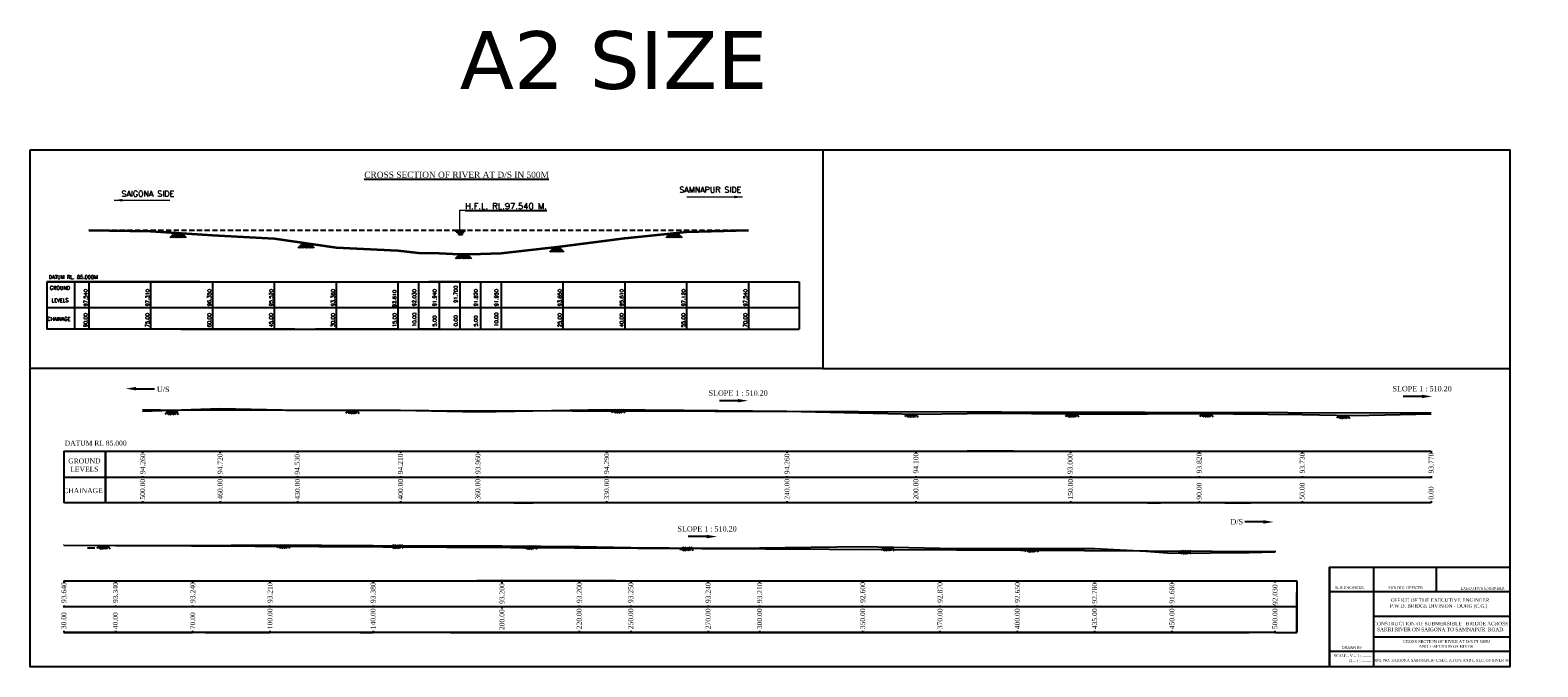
# Model space of a CAD drawing. Header units: inches. Extents: x 15834681 to 24071339, y -1824152 to -1455519.
# Tile 1 of 3: x 15834681 to 16200359, y -1824152 to -1669650. Entities that reach past the tile are written whole.
import ezdxf

# ---------------------------------------------------------------- set-up
doc = ezdxf.new("R2010")
doc.units = ezdxf.units.IN
doc.header["$MEASUREMENT"] = 0
doc.linetypes.add('DASHED2', pattern=[0.375, 0.25, -0.125])
doc.layers.add('dimension', color=71, linetype='Continuous')
doc.layers.add('FORMAT', color=3, linetype='Continuous', lineweight=35)
doc.layers.add('TITLE', color=1, linetype='Continuous', lineweight=15)
doc.styles.add('02', font='romans.shx')
doc.styles.add('03', font='romant.shx')
doc.styles.get("Standard").update_dxf_attribs({"font": 'arial.ttf'})
doc.dimstyles.new('2', dxfattribs={"dimtxt": 311, "dimasz": 300, "dimexe": 75, "dimexo": 75, "dimgap": 75, "dimtad": 1, "dimdec": 0, "dimzin": 0, "dimdsep": 46, "dimtxsty": '03', "dimblk": 'OBLIQUE', "dimcen": 0.09, "dimdle": 75, "dimclrd": 4, "dimclre": 4, "dimclrt": 1, "dimadec": 0, "dimazin": 0, "dimtfac": 1, "dimtdec": 0, "dimtofl": 0, "dimtmove": 0, "dimatfit": 3, "dimfxl": 1, "dimtolj": 1, "dimtzin": 0, "dimlwd": 18, "dimlwe": 18, "dimarcsym": 0})

# ---------------------------------------------------------------- blocks, each defined once
blk = doc.blocks.new('_Oblique')
at = {"color": 0, "linetype": 'ByBlock', "lineweight": -2}
blk.add_line((-0.5, -0.5), (0.5, 0.5), dxfattribs=at)

msp = doc.modelspace()

# ---------------------------------------------------------------- linework, layer by layer
at = {"color": 5, "linetype": 'DASHED2', "ltscale": 5000}
msp.add_line((15848882, -1718199), (16008882, -1718199), dxfattribs=at)
for p, q in [((15937558, -1718199), (15940280, -1718199)), ((15937782, -1718366), (15940171, -1718366)), ((15938011, -1718582), (15939962, -1718582)), ((15938235, -1718754), (15939811, -1718754)), ((15938388, -1719019), (15939693, -1719019)), ((15938579, -1719208), (15939510, -1719208)), ((15838724, -1730739), (15838724, -1742205)), ((15875795, -1730739), (15838724, -1730739)), ((15838724, -1730739), (15838724, -1742205)), ((15845416, -1730739), (15845416, -1742205)), ((15848882, -1730739), (15848882, -1742205)), ((15863882, -1730739), (15863882, -1742205)), ((15878882, -1730739), (15878882, -1742205)), ((15893882, -1730739), (15893882, -1742205)), ((15895177, -1730739), (15909680, -1730739)), ((15898893, -1730739), (15899822, -1730739)), ((15908882, -1730739), (15933722, -1730739)), ((15908882, -1730739), (15908882, -1742205)), ((15923882, -1730739), (15923882, -1742205)), ((15928882, -1730739), (15928882, -1742205)), ((15938882, -1730739), (15931382, -1730739)), ((15933882, -1730739), (15933882, -1742205)), ((15938882, -1730739), (15938882, -1742205)), ((15943882, -1730739), (15943882, -1742205)), ((15948882, -1730739), (15948882, -1742205)), ((15963882, -1730739), (15963882, -1742205)), ((15978882, -1730739), (15978882, -1742205)), ((15978882, -1730739), (15978882, -1742205)), ((15993882, -1730739), (15993882, -1742205)), ((15993882, -1730739), (15993882, -1742205)), ((16008882, -1730739), (16008882, -1742205)), ((16008882, -1730739), (16008882, -1742205)), ((16021199, -1730739), (16021199, -1742205)), ((15878882, -1742205), (15838724, -1742205)), ((15863882, -1742205), (15848882, -1742205)), ((15863882, -1742205), (15853882, -1742205)), ((15884713, -1742205), (15876739, -1742205)), ((15883882, -1742205), (15878882, -1742205)), ((15898882, -1742205), (15883882, -1742205)), ((15893882, -1742205), (15908882, -1742205)), ((15918882, -1742205), (15903882, -1742205)), ((15923882, -1742205), (15908882, -1742205)), ((15933882, -1742205), (15928882, -1742205)), ((16013882, -1742205), (16018882, -1742205)), ((16026901, -1751772), (16193546, -1751772)), ((15860351, -1756648), (15864847, -1756648)), ((16172222, -1758527), (16167725, -1758527)), ((15861947, -1761758), (15866320, -1761758)), ((15867431, -1762745), (15868445, -1762117)), ((15867855, -1762117), (15868369, -1762820)), ((15867944, -1762777), (15869010, -1762117)), ((15868268, -1762894), (15869450, -1762150)), ((15868285, -1762117), (15868817, -1762864)), ((15868676, -1762918), (15870025, -1762116)), ((15868687, -1762117), (15869229, -1762856)), ((15869176, -1762117), (15869709, -1762886)), ((15869273, -1762916), (15870552, -1762116)), ((15869426, -1762116), (15870003, -1762904)), ((15870047, -1762116), (15870642, -1762928)), ((15911271, -1762492), (15912285, -1761864)), ((15911694, -1761865), (15912209, -1762567)), ((15911783, -1762524), (15912849, -1761864)), ((15912107, -1762641), (15913290, -1761897)), ((15912124, -1761864), (15912657, -1762611)), ((15912515, -1762665), (15913865, -1761863)), ((15912526, -1761864), (15913068, -1762604)), ((15913016, -1761864), (15913548, -1762633)), ((15913112, -1762663), (15914391, -1761863)), ((15913265, -1761864), (15913842, -1762651)), ((15913886, -1761863), (15914481, -1762675)), ((15975714, -1762323), (15976728, -1761695)), ((15976138, -1761696), (15976652, -1762398)), ((15976227, -1762355), (15977293, -1761695)), ((15976551, -1762472), (15977733, -1761728)), ((15976568, -1761695), (15977100, -1762442)), ((15976959, -1762496), (15978308, -1761694)), ((15976970, -1761695), (15977512, -1762435)), ((15977459, -1761695), (15977992, -1762464)), ((15977555, -1762494), (15978835, -1761694)), ((15977709, -1761695), (15978286, -1762482)), ((15978330, -1761694), (15978925, -1762506)), ((16006334, -1759566), (16001838, -1759566)), ((16046812, -1763383), (16047826, -1762755)), ((16047235, -1762755), (16047750, -1763457)), ((16047324, -1763414), (16048390, -1762754)), ((16047648, -1763532), (16048831, -1762788)), ((16047666, -1762755), (16048198, -1763502)), ((16048056, -1763556), (16049406, -1762754)), ((16048067, -1762754), (16048609, -1763494)), ((16048557, -1762754), (16049089, -1763524)), ((16048653, -1763554), (16049932, -1762753)), ((16048806, -1762754), (16049383, -1763542)), ((16049427, -1762754), (16050022, -1763566)), ((16085802, -1763338), (16086817, -1762710)), ((16086226, -1762710), (16086740, -1763413)), ((16086315, -1763370), (16087381, -1762710)), ((16086639, -1763487), (16087821, -1762743)), ((16086656, -1762710), (16087188, -1763457)), ((16087047, -1763511), (16088396, -1762709)), ((16087058, -1762710), (16087600, -1763449)), ((16087547, -1762710), (16088080, -1763479)), ((16087644, -1763509), (16088923, -1762709)), ((16087797, -1762709), (16088374, -1763497)), ((16088418, -1762709), (16089013, -1763521)), ((16118387, -1763303), (16119402, -1762675)), ((16118811, -1762675), (16119325, -1763378)), ((16118900, -1763335), (16119966, -1762675)), ((16119224, -1763452), (16120407, -1762708)), ((16119241, -1762675), (16119773, -1763422)), ((16119632, -1763476), (16120981, -1762674)), ((16119643, -1762675), (16120185, -1763414)), ((16120132, -1762675), (16120665, -1763444)), ((16120229, -1763474), (16121508, -1762674)), ((16120382, -1762674), (16120959, -1763462)), ((16121003, -1762674), (16121598, -1763486)), ((16151587, -1763689), (16152602, -1763060)), ((16152011, -1763061), (16152525, -1763763)), ((16152100, -1763720), (16153166, -1763060)), ((16152424, -1763837), (16153606, -1763094)), ((16152441, -1763061), (16152973, -1763808)), ((16152832, -1763861), (16154181, -1763059)), ((16152843, -1763060), (16153385, -1763800)), ((16153332, -1763060), (16153865, -1763829)), ((16153429, -1763860), (16154708, -1763059)), ((16153582, -1763060), (16154159, -1763848)), ((16154203, -1763059), (16154798, -1763872)), ((15842842, -1771809), (16174447, -1771809)), ((15842842, -1771809), (15842842, -1778097)), ((15852968, -1771797), (15852968, -1778086)), ((15852968, -1784386), (15852968, -1771809)), ((15861947, -1771809), (15861947, -1772205)), ((15861947, -1771809), (15861947, -1772205)), ((15861947, -1771809), (15861947, -1772205)), ((15880747, -1771809), (15880747, -1772205)), ((15880747, -1771809), (15880747, -1772205)), ((15880747, -1771809), (15880747, -1772205)), ((15899497, -1771809), (15899497, -1772205)), ((15899497, -1771809), (15899497, -1772205)), ((15899497, -1771809), (15899497, -1772205)), ((15924497, -1771809), (15924497, -1772205)), ((15924497, -1771809), (15924497, -1772205)), ((15924497, -1771809), (15924497, -1772205)), ((15943247, -1771809), (15943247, -1772205)), ((15943247, -1771809), (15943247, -1772205)), ((15943247, -1771809), (15943247, -1772205)), ((15974497, -1771809), (15974497, -1772205)), ((15974497, -1771809), (15974497, -1772205)), ((15974497, -1771809), (15974497, -1772205)), ((16018247, -1771809), (16018247, -1772205)), ((16018247, -1771809), (16018247, -1772205)), ((16018247, -1771809), (16018247, -1772205)), ((16049497, -1771809), (16049497, -1772205)), ((16049497, -1771809), (16049497, -1772205)), ((16049497, -1771809), (16049497, -1772205)), ((16073197, -1771809), (16061947, -1771809)), ((16073197, -1771809), (16061947, -1771809)), ((16061947, -1771809), (16068247, -1771809)), ((16086997, -1771809), (16086997, -1772205)), ((16086997, -1771809), (16086997, -1772205)), ((16086997, -1771809), (16086997, -1772205)), ((16086997, -1772007), (16086997, -1771809)), ((16118197, -1771809), (16118197, -1772205)), ((16118197, -1771809), (16118197, -1772205)), ((16118197, -1771809), (16118197, -1772205)), ((16118197, -1771809), (16118197, -1772205)), ((16118197, -1771809), (16118197, -1772205)), ((16143197, -1771809), (16143197, -1772205)), ((16143197, -1771809), (16143197, -1772205)), ((16143197, -1771809), (16143197, -1772205)), ((16143197, -1771809), (16143197, -1772205)), ((16143197, -1771809), (16143197, -1772205)), ((16143197, -1771809), (16143197, -1772205)), ((16174447, -1771809), (16174447, -1772205)), ((16174447, -1771809), (16174447, -1772205)), ((16174447, -1771809), (16174447, -1772205)), ((16174447, -1771809), (16174447, -1772205)), ((16174447, -1771809), (16174447, -1772205)), ((15852968, -1784386), (15852968, -1774570)), ((15842842, -1778097), (15842842, -1784386)), ((15852968, -1778086), (15852968, -1784375)), ((15861947, -1777856), (15861947, -1778338)), ((15880747, -1777856), (15880747, -1778338)), ((15899497, -1777856), (15899497, -1778338)), ((15924497, -1777856), (15924497, -1778338)), ((15943247, -1777856), (15943247, -1778338)), ((15974497, -1777856), (15974497, -1778338)), ((16018247, -1777856), (16018247, -1778338)), ((16049497, -1777856), (16049497, -1778338)), ((16086997, -1777856), (16086997, -1778338)), ((16118197, -1777856), (16118197, -1778338)), ((16143197, -1777856), (16143197, -1778338)), ((16143197, -1777856), (16143197, -1778338)), ((16174447, -1777856), (16174447, -1778338)), ((16174447, -1777856), (16174447, -1778338)), ((16174447, -1784386), (15842842, -1784386)), ((15861947, -1784386), (15843197, -1784386)), ((15874497, -1784386), (15855747, -1784386)), ((15861947, -1783979), (15861947, -1784386)), ((15893197, -1784386), (15861947, -1784386)), ((15924497, -1784386), (15861997, -1784386)), ((15880747, -1784386), (15861997, -1784386)), ((15886997, -1784386), (15868247, -1784386)), ((15886997, -1784386), (15874497, -1784386)), ((15905747, -1784386), (15874497, -1784386)), ((15880747, -1783979), (15880747, -1784386)), ((15899497, -1784386), (15880747, -1784386)), ((15899497, -1784386), (15880747, -1784386)), ((15911997, -1784386), (15880747, -1784386)), ((15905747, -1784386), (15886997, -1784386)), ((15918247, -1784386), (15886997, -1784386)), ((15899497, -1783979), (15899497, -1784386)), ((15905747, -1784386), (15899497, -1784386)), ((15930747, -1784386), (15899497, -1784386)), ((15924497, -1784386), (15905747, -1784386)), ((15936997, -1784386), (15905747, -1784386)), ((15951997, -1784386), (15921997, -1784386)), ((15924497, -1783979), (15924497, -1784386)), ((15943247, -1784386), (15924497, -1784386)), ((15955747, -1784386), (15924497, -1784386)), ((15943247, -1783979), (15943247, -1784386)), ((15961997, -1784386), (15943247, -1784386)), ((15974497, -1784386), (15943247, -1784386)), ((15961997, -1784386), (15951997, -1784386)), ((15951997, -1784386), (15956661, -1784386)), ((15961997, -1784386), (15951997, -1784386)), ((15971372, -1784386), (15952622, -1784386)), ((15978247, -1784386), (15959497, -1784386)), ((15980747, -1784386), (15961997, -1784386)), ((15993247, -1784386), (15961997, -1784386)), ((15974497, -1783979), (15974497, -1784386)), ((16018247, -1784386), (15978247, -1784386)), ((15999497, -1784386), (15980747, -1784386)), ((16011997, -1784386), (15980747, -1784386)), ((16018247, -1784386), (15993247, -1784386)), ((16018247, -1784386), (15999497, -1784386)), ((16030747, -1784386), (15999497, -1784386)), ((16018247, -1783979), (16018247, -1784386)), ((16049497, -1784386), (16018247, -1784386)), ((16049497, -1783979), (16049497, -1784386)), ((16068247, -1784386), (16049497, -1784386)), ((16086997, -1784386), (16068247, -1784386)), ((16086997, -1783979), (16086997, -1784386)), ((16111947, -1784386), (16105697, -1784386)), ((16105697, -1784386), (16108822, -1784386)), ((16118197, -1783979), (16118197, -1784386)), ((16124447, -1784386), (16118197, -1784386)), ((16124447, -1784386), (16130697, -1784386)), ((16143197, -1784386), (16140072, -1784386)), ((16143197, -1783979), (16143197, -1784386)), ((16143197, -1783979), (16143197, -1784386)), ((16174447, -1783979), (16174447, -1784386)), ((16174447, -1783979), (16174447, -1784386)), ((15850359, -1795371), (15848575, -1795371)), ((15850838, -1795368), (15851852, -1794740)), ((15851262, -1794740), (15851776, -1795442)), ((15851351, -1795400), (15852417, -1794739)), ((15851675, -1795517), (15852857, -1794773)), ((15851692, -1794740), (15852224, -1795487)), ((15852083, -1795541), (15853432, -1794739)), ((15852094, -1794740), (15852636, -1795479)), ((15852583, -1794739), (15853116, -1795509)), ((15852679, -1795539), (15853959, -1794738)), ((15852833, -1794739), (15853410, -1795527)), ((15853454, -1794739), (15854049, -1795551)), ((15894479, -1795164), (15895493, -1794536)), ((15894902, -1794536), (15895417, -1795238)), ((15894991, -1795196), (15896057, -1794535)), ((15895315, -1795313), (15896498, -1794569)), ((15895333, -1794536), (15895865, -1795283)), ((15895723, -1795337), (15897073, -1794535)), ((15895734, -1794536), (15896276, -1795275)), ((15896224, -1794535), (15896756, -1795305)), ((15896320, -1795335), (15897599, -1794534)), ((15896473, -1794535), (15897050, -1795323)), ((15897094, -1794535), (15897689, -1795347)), ((15921973, -1795193), (15922987, -1794565)), ((15922397, -1794565), (15922911, -1795267)), ((15922486, -1795225), (15923552, -1794564)), ((15922810, -1795342), (15923992, -1794598)), ((15922827, -1794565), (15923359, -1795312)), ((15923218, -1795366), (15924567, -1794564)), ((15923229, -1794565), (15923771, -1795304)), ((15923718, -1794564), (15924251, -1795334)), ((15923814, -1795364), (15925094, -1794563)), ((15923967, -1794564), (15924545, -1795352)), ((15924589, -1794564), (15925184, -1795376)), ((15954352, -1795385), (15955366, -1794757)), ((15954775, -1794758), (15955290, -1795460)), ((15954864, -1795417), (15955930, -1794757)), ((15955188, -1795534), (15956371, -1794790)), ((15955205, -1794757), (15955738, -1795504)), ((15955596, -1795558), (15956946, -1794756)), ((15955607, -1794757), (15956149, -1795497)), ((15956096, -1794757), (15956629, -1795526)), ((15956193, -1795556), (15957472, -1794756)), ((15956346, -1794757), (15956923, -1795544)), ((15956967, -1794756), (15957562, -1795568)), ((15992240, -1795754), (15993255, -1795126)), ((15992664, -1795126), (15993178, -1795828)), ((15992753, -1795786), (15993819, -1795125)), ((15993077, -1795903), (15994260, -1795159)), ((15993094, -1795126), (15993626, -1795873)), ((15993485, -1795927), (15994834, -1795125)), ((15993496, -1795126), (15994038, -1795865)), ((15993985, -1795125), (15994518, -1795895)), ((15994082, -1795925), (15995361, -1795124)), ((15994235, -1795125), (15994812, -1795913)), ((15998794, -1792542), (15994297, -1792542)), ((15994856, -1795125), (15995451, -1795937)), ((16041013, -1795784), (16042027, -1795155)), ((16041436, -1795156), (16041951, -1795858)), ((16041525, -1795815), (16042591, -1795155)), ((16041849, -1795932), (16043032, -1795189)), ((16041866, -1795156), (16042399, -1795903)), ((16042257, -1795956), (16043607, -1795154)), ((16042268, -1795155), (16042810, -1795895)), ((16042758, -1795155), (16043290, -1795924)), ((16042854, -1795955), (16044133, -1795154)), ((16043007, -1795155), (16043584, -1795943)), ((16043628, -1795154), (16044223, -1795967)), ((16075957, -1796087), (16076971, -1795458)), ((16076381, -1795459), (16076895, -1796161)), ((16076470, -1796118), (16077536, -1795458)), ((16076811, -1795459), (16077343, -1796206)), ((16077202, -1796259), (16078551, -1795457)), ((16077213, -1795458), (16077755, -1796198)), ((16077702, -1795458), (16078235, -1796227)), ((16077798, -1796258), (16079078, -1795457)), ((16077951, -1795458), (16078529, -1796246)), ((16078573, -1795457), (16079168, -1796270)), ((16076794, -1796235), (16077976, -1795492)), ((16113082, -1796537), (16114096, -1795909)), ((16113505, -1795909), (16114020, -1796611)), ((16113594, -1796568), (16114660, -1795908)), ((16113918, -1796686), (16115101, -1795942)), ((16113936, -1795909), (16114468, -1796656)), ((16114327, -1796710), (16115676, -1795908)), ((16114337, -1795909), (16114879, -1796648)), ((16114827, -1795908), (16115359, -1796678)), ((16114923, -1796708), (16116203, -1795907)), ((16115076, -1795908), (16115654, -1796696)), ((16115697, -1795908), (16116293, -1796720)), ((16149774, -1799934), (16193546, -1799934)), ((16149838, -1799934), (16149838, -1824152)), ((16160491, -1799934), (16160491, -1824152)), ((16175658, -1799934), (16175658, -1805938)), ((15842842, -1803246), (15842842, -1803642)), ((15842842, -1803246), (15842842, -1803642)), ((15842842, -1803246), (15842842, -1803642)), ((15842842, -1803246), (15842842, -1803642)), ((15842842, -1803246), (15842842, -1803642)), ((15842842, -1803246), (16141938, -1803246)), ((15855342, -1803246), (15855342, -1803642)), ((15855342, -1803246), (15855342, -1803642)), ((15855342, -1803246), (15855342, -1803642)), ((15855342, -1803246), (15855342, -1803642)), ((15855342, -1803246), (15855342, -1803642)), ((15874092, -1803246), (15874092, -1803642)), ((15874092, -1803246), (15874092, -1803642)), ((15874092, -1803246), (15874092, -1803642)), ((15892842, -1803246), (15892842, -1803642)), ((15892842, -1803246), (15892842, -1803642)), ((15892842, -1803246), (15892842, -1803642)), ((15892842, -1803246), (15892842, -1803642)), ((15892842, -1803246), (15892842, -1803642)), ((15917842, -1803246), (15917842, -1803642)), ((15917842, -1803246), (15917842, -1803642)), ((15917842, -1803246), (15917842, -1803642)), ((15917842, -1803246), (15917842, -1803642)), ((15917842, -1803246), (15917842, -1803642)), ((15976624, -1803246), (15943055, -1803246)), ((15949092, -1803450), (15949092, -1803846)), ((15949092, -1803450), (15949092, -1803846)), ((15949092, -1803450), (15949092, -1803846)), ((15967842, -1803246), (15967842, -1803642)), ((15967842, -1803246), (15967842, -1803642)), ((15967842, -1803246), (15967842, -1803642)), ((15980342, -1803246), (15980342, -1803642)), ((15980342, -1803246), (15980342, -1803642)), ((15980342, -1803246), (15980342, -1803642)), ((15999092, -1803246), (15999092, -1803642)), ((15999092, -1803246), (15999092, -1803642)), ((15999092, -1803246), (15999092, -1803642)), ((15999092, -1803246), (15999092, -1803642)), ((15999092, -1803246), (15999092, -1803642)), ((15999092, -1803246), (15999092, -1803642)), ((16011592, -1803246), (16011592, -1803642)), ((16011592, -1803246), (16011592, -1803642)), ((16011592, -1803246), (16011592, -1803642)), ((16036592, -1803246), (16036592, -1803642)), ((16036592, -1803246), (16036592, -1803642)), ((16036592, -1803246), (16036592, -1803642)), ((16055342, -1803246), (16055342, -1803642)), ((16055342, -1803246), (16055342, -1803642)), ((16055342, -1803246), (16055342, -1803642)), ((16074092, -1803246), (16074092, -1803642)), ((16074092, -1803246), (16074092, -1803642)), ((16074092, -1803246), (16074092, -1803642)), ((16092842, -1803246), (16092842, -1803642)), ((16092842, -1803246), (16092842, -1803642)), ((16092842, -1803246), (16092842, -1803642)), ((16111592, -1803246), (16111592, -1803642)), ((16111592, -1803246), (16111592, -1803642)), ((16111592, -1803246), (16111592, -1803642)), ((16193546, -1805938), (16149838, -1805938)), ((15842842, -1809294), (15842842, -1809776)), ((15855342, -1809294), (15855342, -1809776)), ((15874092, -1809294), (15874092, -1809776)), ((15892842, -1809294), (15892842, -1809776)), ((15917842, -1809294), (15917842, -1809776)), ((15949092, -1809498), (15949092, -1809980)), ((15967842, -1809294), (15967842, -1809776)), ((15980342, -1809294), (15980342, -1809776)), ((15999092, -1809294), (15999092, -1809776)), ((15999092, -1809294), (15999092, -1809776)), ((16011592, -1809294), (16011592, -1809776)), ((16036592, -1809294), (16036592, -1809776)), ((16055342, -1809294), (16055342, -1809776)), ((16074092, -1809294), (16074092, -1809776)), ((16092842, -1809294), (16092842, -1809776)), ((16111592, -1809294), (16111592, -1809776)), ((16160491, -1811845), (16193546, -1811845)), ((15842842, -1815416), (15842842, -1815824)), ((15842842, -1815416), (15842842, -1815824)), ((16136592, -1815824), (15842842, -1815824)), ((15842842, -1815824), (15855342, -1815824)), ((15855342, -1815416), (15855342, -1815824)), ((15855342, -1815824), (15874092, -1815824)), ((15861592, -1815824), (15857323, -1815824)), ((15874092, -1815416), (15874092, -1815824)), ((15877216, -1815824), (15880342, -1815824)), ((15880342, -1815824), (15877216, -1815824)), ((15880342, -1815824), (15892842, -1815824)), ((15892842, -1815416), (15892842, -1815824)), ((15894716, -1815824), (15892842, -1815824)), ((15917842, -1815824), (15914716, -1815824)), ((15914716, -1815824), (15917842, -1815824)), ((15917842, -1815416), (15917842, -1815824)), ((15917842, -1815416), (15917842, -1815824)), ((15927216, -1815824), (15924092, -1815824)), ((15936592, -1815824), (15954716, -1815824)), ((15936592, -1815824), (15942842, -1815824)), ((15942842, -1815824), (15949092, -1815824)), ((15949092, -1815620), (15949092, -1816027)), ((15954716, -1815824), (15972842, -1815824)), ((15954716, -1815824), (15967842, -1815824)), ((15967842, -1815416), (15967842, -1815824)), ((15967842, -1815824), (15980342, -1815824)), ((15972842, -1815824), (15976624, -1815824)), ((15980342, -1815416), (15980342, -1815824)), ((15980342, -1815824), (15999092, -1815824)), ((15999092, -1815416), (15999092, -1815824)), ((15999092, -1815416), (15999092, -1815824)), ((15999092, -1815824), (16017842, -1815824)), ((16011592, -1815416), (16011592, -1815824)), ((16017842, -1815824), (16011592, -1815824)), ((16017842, -1815824), (16036592, -1815824)), ((16036592, -1815416), (16036592, -1815824)), ((16036592, -1815824), (16055342, -1815824)), ((16055342, -1815416), (16055342, -1815824)), ((16055342, -1815824), (16074092, -1815824)), ((16074092, -1815416), (16074092, -1815824)), ((16074092, -1815824), (16092842, -1815824)), ((16092842, -1815416), (16092842, -1815824)), ((16092842, -1815824), (16111592, -1815824)), ((16102216, -1815824), (16105342, -1815824)), ((16111592, -1815416), (16111592, -1815824)), ((16111592, -1815824), (16130342, -1815824)), ((16111592, -1815824), (16124092, -1815824)), ((16160491, -1816836), (16193546, -1816836)), ((16149838, -1820371), (16193546, -1820371))]:
    msp.add_line(p, q)
at = {"color": 3}
for p, q in [((15868651, -1719985), (15869695, -1718941)), ((15868903, -1719985), (15869821, -1719066)), ((15869154, -1719985), (15869946, -1719192)), ((15869405, -1719985), (15870072, -1719318)), ((15869656, -1719985), (15870198, -1719443)), ((15869695, -1718941), (15870739, -1719985)), ((15869695, -1718941), (15871454, -1718941)), ((15869908, -1719985), (15870323, -1719569)), ((15869946, -1718941), (15870865, -1719859)), ((15869946, -1718941), (15870990, -1719985)), ((15870159, -1719985), (15870449, -1719695)), ((15870198, -1718941), (15871242, -1719985)), ((15870410, -1719985), (15870575, -1719820)), ((15870449, -1718941), (15871493, -1719985)), ((15870700, -1718941), (15871744, -1719985)), ((15870952, -1718941), (15871996, -1719985)), ((15871203, -1718941), (15872247, -1719985)), ((15871454, -1718941), (15872498, -1719985)), ((15899679, -1722453), (15900723, -1721409)), ((15899930, -1722453), (15900848, -1721535)), ((15900181, -1722453), (15900974, -1721661)), ((15900433, -1722453), (15901100, -1721786)), ((15900684, -1722453), (15901225, -1721912)), ((15900723, -1721409), (15901767, -1722453)), ((15900723, -1721409), (15902482, -1721409)), ((15900935, -1722453), (15901351, -1722038)), ((15900974, -1721409), (15901892, -1722328)), ((15900974, -1721409), (15902018, -1722453)), ((15901187, -1722453), (15901477, -1722163)), ((15901225, -1721409), (15902269, -1722453)), ((15901438, -1722453), (15901602, -1722289)), ((15901477, -1721409), (15902520, -1722453)), ((15901728, -1721409), (15902772, -1722453)), ((15901979, -1721409), (15903023, -1722453)), ((15902231, -1721409), (15903274, -1722453)), ((15902482, -1721409), (15903526, -1722453)), ((15988943, -1720003), (15989987, -1718959)), ((15989194, -1720003), (15990112, -1719085)), ((15989445, -1720003), (15990238, -1719211)), ((15989697, -1720003), (15990364, -1719336)), ((15989948, -1720003), (15990489, -1719462)), ((15989987, -1718959), (15991031, -1720003)), ((15989987, -1718959), (15991746, -1718959)), ((15990199, -1720003), (15990615, -1719588)), ((15990238, -1718959), (15991156, -1719878)), ((15990238, -1718959), (15991282, -1720003)), ((15990451, -1720003), (15990741, -1719713)), ((15990489, -1718959), (15991533, -1720003)), ((15990702, -1720003), (15990866, -1719839)), ((15990741, -1718959), (15991784, -1720003)), ((15990992, -1718959), (15992036, -1720003)), ((15991243, -1718959), (15992287, -1720003)), ((15991494, -1718959), (15992538, -1720003)), ((15991746, -1718959), (15992790, -1720003)), ((15937841, -1725030), (15938885, -1723987)), ((15938092, -1725030), (15939011, -1724112)), ((15938344, -1725030), (15939136, -1724238)), ((15938595, -1725030), (15939262, -1724363)), ((15938846, -1725030), (15939388, -1724489)), ((15938885, -1723987), (15939929, -1725030)), ((15938885, -1723987), (15940644, -1723987)), ((15939098, -1725030), (15939513, -1724615)), ((15939136, -1723987), (15940055, -1724905)), ((15939136, -1723987), (15940180, -1725030)), ((15939349, -1725030), (15939639, -1724740)), ((15939388, -1723987), (15940432, -1725030)), ((15939600, -1725030), (15939765, -1724866)), ((15939639, -1723987), (15940683, -1725030)), ((15939890, -1723987), (15940934, -1725030)), ((15940142, -1723987), (15941186, -1725030)), ((15940393, -1723987), (15941437, -1725030)), ((15940644, -1723987), (15941688, -1725030)), ((15960739, -1723446), (15961532, -1722654)), ((15960991, -1723446), (15961657, -1722779)), ((15961242, -1723446), (15961783, -1722905)), ((15961281, -1722402), (15962324, -1723446)), ((15961281, -1722402), (15963040, -1722402)), ((15961493, -1723446), (15961909, -1723031)), ((15961532, -1722402), (15962450, -1723321)), ((15961532, -1722402), (15962576, -1723446)), ((15961744, -1723446), (15962034, -1723156)), ((15961783, -1722402), (15962827, -1723446)), ((15961996, -1723446), (15962160, -1723282)), ((15962034, -1722402), (15963078, -1723446)), ((15962286, -1722402), (15963330, -1723446)), ((15962537, -1722402), (15963581, -1723446)), ((15962788, -1722402), (15963832, -1723446)), ((15963040, -1722402), (15964084, -1723446))]:
    msp.add_line(p, q, dxfattribs=at)
at = {"color": 5}
for p, q in [((15861947, -1761758), (16174448, -1762473)), ((15842842, -1794606), (16136831, -1796179))]:
    msp.add_line(p, q, dxfattribs=at)
at = {"color": 1}
msp.add_line((16133776, -1788990), (16129279, -1788990), dxfattribs=at)
at = {"color": 6, "linetype": 'ByBlock'}
for p, q in [((16136592, -1803246), (16136592, -1803642)), ((16136592, -1803246), (16136592, -1803642)), ((16136592, -1803246), (16136592, -1803642)), ((16141938, -1803246), (16141938, -1815824)), ((16141938, -1815824), (16141938, -1806136)), ((16136592, -1809294), (16136592, -1809776)), ((16124092, -1815824), (16130342, -1815824)), ((16136592, -1815416), (16136592, -1815824)), ((16136592, -1815824), (16141938, -1815824))]:
    msp.add_line(p, q, dxfattribs=at)
for points in [[(15834681, -1698724), (16026901, -1698724), (16026901, -1751772), (15834681, -1751772)], [(15834681, -1698724), (16193546, -1698724), (16193546, -1824152), (15834681, -1824152)], [(16149838, -1799934), (16193546, -1799934), (16193546, -1824152), (16149838, -1824152)]]:
    msp.add_lwpolyline(points, close=True)
for points in [[(15838724, -1730739), (15879613, -1730739)], [(15871583, -1730739), (15897292, -1730739), (15902229, -1730739), (15907165, -1730739), (15917037, -1730739), (15926910, -1730739), (15936782, -1730739), (15946654, -1730739), (15956527, -1730739), (16021199, -1730739)], [(15879883, -1730739), (15884613, -1730739)], [(15838724, -1736920), (15897266, -1736920), (15902202, -1736920), (15907138, -1736920), (15917010, -1736920), (15926883, -1736920), (15936755, -1736920), (15946628, -1736920), (15956500, -1736920), (16021199, -1736920)], [(15871227, -1742205), (15884607, -1742205)], [(15874748, -1742205), (15897292, -1742205), (15902229, -1742205), (15907165, -1742205), (15917037, -1742205), (15926910, -1742205), (15936782, -1742205), (15946654, -1742205), (15956527, -1742205), (16021199, -1742205)], [(15879877, -1742205), (15884607, -1742205)], [(15861947, -1762136), (15880747, -1761478), (15899497, -1761844), (15924497, -1761902)], [(15924497, -1761902), (15943247, -1762288), (15974497, -1761688), (15993247, -1761858), (16018247, -1762088), (16049654, -1762858), (16068076, -1762598), (16086997, -1762758), (16105697, -1762758), (16118197, -1762658), (16143197, -1762956), (16155697, -1763124), (16174447, -1762741)], [(15842842, -1778097), (16091813, -1778097), (16094938, -1778097), (16098063, -1778097), (16104313, -1778097), (16110563, -1778097), (16116813, -1778097), (16123063, -1778097), (16129313, -1778097), (16174447, -1778097)], [(15842842, -1794606), (15842842, -1794606), (15855341, -1794690), (15874091, -1794690), (15892842, -1794519), (15917843, -1794680), (15949094, -1794767), (15967851, -1794952), (15980342, -1795206), (15999092, -1795361), (16011592, -1795284), (16036592, -1794956), (16055342, -1795376), (16074490, -1795433), (16092842, -1795466), (16105342, -1796096), (16111592, -1796566), (16130342, -1796394), (16136592, -1796216)], [(15842842, -1809535), (16141938, -1809535)]]:
    msp.add_lwpolyline(points)
for points in [[(15860351, -1756231), (15860351, -1757064), (15857851, -1756648)], [(16172222, -1758110), (16172222, -1758944), (16174722, -1758527)], [(16006334, -1759149), (16006334, -1759982), (16008834, -1759566)], [(15998794, -1792125), (15998794, -1792958), (16001294, -1792542)]]:
    msp.add_solid(points)
at = {"color": 1}
msp.add_solid([(16133776, -1788573), (16133776, -1789407), (16136276, -1788990)], dxfattribs=at)
at = {"layer": 'FORMAT'}
msp.add_lwpolyline([(15848882, -1718199), (15863882, -1718429), (15878882, -1719389), (15893882, -1720219), (15908882, -1722379), (15923882, -1723129), (15928882, -1723709), (15928882, -1723709), (15933882, -1723799), (15938882, -1724029), (15943882, -1723919), (15948882, -1723789), (15963882, -1722089), (15978882, -1720129), (15993882, -1718619), (16008882, -1718199)], dxfattribs=at)

# ---------------------------------------------------------------- texts
at = {"style": '02'}
for s, height, p in [('%%UH.F.L. RL.97.540 M.', 1485, (15940205, -1713093)), ('DATUM RL. 85.000M', 880, (15839200, -1730018)), ('GROUND', 880, (15839459, -1732638)), ('LEVELS', 880, (15839840, -1735636)), ('CHAINAGE', 880, (15838835, -1740158))]:
    msp.add_text(s, height=height, dxfattribs=at).set_placement(p)
for s, p in [('97.540', (15848585, -1736648)), ('97.310', (15863585, -1736648)), ('96.350', (15878585, -1736648)), ('95.520', (15893585, -1736648)), ('93.360', (15908585, -1736648)), ('92.610', (15923492, -1736832)), ('92.030', (15928306, -1736639)), ('91.940', (15933213, -1736639)), ('91.700', (15938356, -1735815)), ('91.820', (15943213, -1736639)), ('91.950', (15948213, -1736639)), ('93.650', (15963585, -1736648)), ('95.610', (15978585, -1736648)), ('97.120', (15993585, -1736648)), ('97.540', (16008585, -1736648)), ('90.00', (15848565, -1741715)), ('75.00', (15863565, -1741715)), ('60.00', (15878565, -1741715)), ('45.00', (15893565, -1741715)), ('30.00', (15908565, -1741715)), ('15.00', (15923518, -1741694)), ('10.00', (15928308, -1741611)), ('5.00', (15933215, -1741579)), ('0.00', (15938358, -1741503)), ('5.00', (15943215, -1741579)), ('10.00', (15948215, -1741579)), ('25.00', (15963565, -1741715)), ('40.00', (15978565, -1741715)), ('55.00', (15993565, -1741715)), ('70.00', (16008565, -1741715))]:
    msp.add_text(s, height=880, rotation=90, dxfattribs=at).set_placement(p)
for s, insert, char_height, width, attachment_point in [('{\\fVerdana|b0|i0|c0|p34;\\C1;A2 SIZE}', (15938884, -1669898), 14000, 447710.61, 1), ('{\\fTimes New Roman|b0|i0|c0|p18;\\LCROSS SECTION OF RIVER AT D/S IN 500M}', (15915732, -1703996), 1500, 61800.79, 1), ('{\\fTimes New Roman|b0|i0|c0|p18;U/S}', (15865432, -1756183), 1282.5, 47167.5, 1), ('{\\fTimes New Roman|b0|i0|c0|p18;SLOPE 1 : 510.20}', (15999224, -1757058), 1282.5, 47167.5, 1), ('{\\fTimes New Roman|b0|i0|c0|p18;SLOPE 1 : 510.20}', (16165112, -1756020), 1282.5, 47167.5, 1), ('{\\fTimes New Roman|b0|i0|c0|p18;DATUM RL 85.000}', (15850566, -1769258), 1200, 17102.28, 2), ('{\\fTimes New Roman|b0|i0|c0|p18;GROUND LEVELS}', (15847833, -1773574), 1200, 6097.48, 2), ('{\\fTimes New Roman|b0|i0|c0|p18;CHAINAGE}', (15847490, -1780796), 1200, 6097.48, 2), ('{\\fTimes New Roman|b0|i0|c0|p18;SLOPE 1 : 510.20}', (15991684, -1790035), 1282.5, 47167.5, 1), ('{\\fTimes New Roman|b0|i0|c0|p18;D/S}', (16125808, -1788299), 1282.5, 47167.5, 1), ('{\\fTimes New Roman|b0|i0|c0|p18;\\C1;SUB ENGINEER.}', (16154736, -1804615), 641.25, 8068.52, 2), ('{\\fTimes New Roman|b0|i0|c0|p18;\\C1;SUB DIV. OFFICER}', (16168291, -1804625), 641.25, 10630.5, 2), ('{\\fTimes New Roman|b0|i0|c0|p18;\\C1;EXECUTIVE ENGINEER}', (16186956, -1804759), 641.25, 10630.5, 2), ('{\\fTimes New Roman|b0|i0|c0|p18;\\C1;  OFFICE OF THE EXECUTIVE ENGINEER\\PP.W.D. BRIDGE DIVISION - DURG (C.G.)}', (16176297, -1807514), 855, 33300.21, 2), ('{\\fTimes New Roman|b0|i0|c0|p18;\\C1;CONSTRUCTION OF SUBMERSIBLE   BRIDGE ACROSS SAKRI RIVER ON SAIGONA TO SAMNAPUR  ROAD.}', (16176820, -1813226), 855, 33666.27, 2), ('DRAWN BY', (16155306, -1819179), 641.2, 8068.52, 2), ('\\pi7509.3;{\\fTimes New Roman|b0|i0|c0|p18;CROSS SECTION OF RIVER AT D/S IN 500M \\P\\pi11299;AND L-SECTION OF RIVER}', (16160167, -1817661), 700, 35375.62, 1), ('{\\fTimes New Roman|b0|i0|c0|p18;\\C1; SCALE - V = 1 : -------}', (16155324, -1821127), 641.25, 9529.15, 2), ('{\\fTimes New Roman|b0|i0|c0|p18;\\C1; H = 1 : -------}', (16157130, -1822442), 641.25, 9529.15, 2), ('{\\fTimes New Roman|b0|i0|c0|p18;\\C1;DRG. NO.-SAIGONA-SAMNAPUR/ C/SEC. AT D/S AND L-SEC. OF RIVER /05}', (16176971, -1822236), 641.25, 32749.17, 2)]:
    msp.add_mtext(s, dxfattribs=dict(insert=insert, char_height=char_height, width=width, attachment_point=attachment_point))
at = {"char_height": 1200, "attachment_point": 1, "rotation": 90}
for s, insert, width in [('{\\fTimes New Roman|b0|i0|c0|p18;\\C3;94.260}', (15861381, -1777383), 6488.14), ('{\\fTimes New Roman|b0|i0|c0|p18;\\C3;94.720}', (15880148, -1777389), 5764.67), ('{\\fTimes New Roman|b0|i0|c0|p18;94.530}', (15898851, -1777529), 1837.35), ('{\\fTimes New Roman|b0|i0|c0|p18;94.210}', (15923898, -1777423), 1837.35), ('{\\fTimes New Roman|b0|i0|c0|p18;93.960}', (15942684, -1777385), 1837.35), ('{\\fTimes New Roman|b0|i0|c0|p18;94.290}', (15973898, -1777356), 1837.35), ('{\\fTimes New Roman|b0|i0|c0|p18;\\C3;94.260}', (16017648, -1777416), 1837.35), ('{\\fTimes New Roman|b0|i0|c0|p18;94.100}', (16048898, -1777229), 1837.35), ('{\\fTimes New Roman|b0|i0|c0|p18;93.000}', (16086319, -1777386), 1837.35), ('{\\fTimes New Roman|b0|i0|c0|p18;93.820}', (16117620, -1777215), 1837.35), ('{\\fTimes New Roman|b0|i0|c0|p18;93.730}', (16142620, -1777215), 1837.35), ('{\\fTimes New Roman|b0|i0|c0|p18;\\C3;93.770}', (16173870, -1777215), 1837.35), ('{\\fTimes New Roman|b0|i0|c0|p18;500.00}', (15861351, -1783579), 1837.35), ('{\\fTimes New Roman|b0|i0|c0|p18;460.00}', (15880151, -1783579), 1837.35), ('{\\fTimes New Roman|b0|i0|c0|p18;430.00}', (15898901, -1783579), 1837.35), ('{\\fTimes New Roman|b0|i0|c0|p18;400.00}', (15923901, -1783579), 1837.35), ('{\\fTimes New Roman|b0|i0|c0|p18;360.00}', (15942651, -1783579), 1837.35), ('{\\fTimes New Roman|b0|i0|c0|p18;330.00}', (15973901, -1783579), 1837.35), ('{\\fTimes New Roman|b0|i0|c0|p18;240.00}', (16017651, -1783579), 1837.35), ('{\\fTimes New Roman|b0|i0|c0|p18;200.00}', (16048901, -1783579), 1837.35), ('{\\fTimes New Roman|b0|i0|c0|p18;150.00}', (16086401, -1783579), 1837.35), ('{\\fTimes New Roman|b0|i0|c0|p18;90.00}', (16117601, -1783579), 1837.35), ('{\\fTimes New Roman|b0|i0|c0|p18;50.00}', (16142601, -1783579), 1837.35), ('{\\fTimes New Roman|b0|i0|c0|p18;0.00}', (16173851, -1783579), 1837.35), ('{\\fTimes New Roman|b0|i0|c0|p18;93.640}', (15842264, -1808653), 1837.35), ('{\\fTimes New Roman|b0|i0|c0|p18;93.340}', (15854764, -1808653), 1837.35), ('{\\fTimes New Roman|b0|i0|c0|p18;93.240}', (15873514, -1808653), 1837.35), ('{\\fTimes New Roman|b0|i0|c0|p18;93.210}', (15892264, -1808682), 1837.35), ('{\\fTimes New Roman|b0|i0|c0|p18;93.380}', (15917264, -1808682), 1837.35), ('{\\fTimes New Roman|b0|i0|c0|p18;93.200}', (15948514, -1808886), 1837.35), ('{\\fTimes New Roman|b0|i0|c0|p18;93.200}', (15967264, -1808682), 1837.35), ('{\\fTimes New Roman|b0|i0|c0|p18;\\C3;93.250}', (15979764, -1808682), 1837.35), ('{\\fTimes New Roman|b0|i0|c0|p18;93.240}', (15998514, -1808682), 1837.35), ('{\\fTimes New Roman|b0|i0|c0|p18;93.210}', (16011014, -1808706), 1837.35), ('{\\fTimes New Roman|b0|i0|c0|p18;92.600}', (16036014, -1808628), 1837.35), ('{\\fTimes New Roman|b0|i0|c0|p18;92.870}', (16054764, -1808628), 1837.35), ('{\\fTimes New Roman|b0|i0|c0|p18;92.650}', (16073514, -1808628), 1837.35), ('{\\fTimes New Roman|b0|i0|c0|p18;92.780}', (16092264, -1808810), 1837.35), ('{\\fTimes New Roman|b0|i0|c0|p18;91.680}', (16111014, -1808810), 1837.35), ('{\\fTimes New Roman|b0|i0|c0|p18;100.00}', (15892245, -1815016), 1837.35), ('{\\fTimes New Roman|b0|i0|c0|p18;140.00}', (15917245, -1815016), 1837.35), ('{\\fTimes New Roman|b0|i0|c0|p18;220.00}', (15967245, -1815016), 1837.35), ('{\\fTimes New Roman|b0|i0|c0|p18;250.00}', (15979745, -1815016), 1837.35), ('{\\fTimes New Roman|b0|i0|c0|p18;270.00}', (15998495, -1815016), 1837.35), ('{\\fTimes New Roman|b0|i0|c0|p18;300.00}', (16010995, -1815016), 1837.35), ('{\\fTimes New Roman|b0|i0|c0|p18;350.00}', (16035995, -1815016), 1837.35), ('{\\fTimes New Roman|b0|i0|c0|p18;370.00}', (16054745, -1815016), 1837.35), ('{\\fTimes New Roman|b0|i0|c0|p18;400.00}', (16073495, -1815016), 1837.35), ('{\\fTimes New Roman|b0|i0|c0|p18;435.00}', (16092245, -1815016), 1837.35), ('{\\fTimes New Roman|b0|i0|c0|p18;450.00}', (16110995, -1815016), 1837.35), ('{\\fTimes New Roman|b0|i0|c0|p18;30.00}', (15842245, -1815016), 1837.35), ('{\\fTimes New Roman|b0|i0|c0|p18;40.00}', (15854745, -1815016), 1837.35), ('{\\fTimes New Roman|b0|i0|c0|p18;70.00}', (15873495, -1815016), 1837.35), ('{\\fTimes New Roman|b0|i0|c0|p18;200.00}', (15948495, -1815220), 1837.35)]:
    msp.add_mtext(s, dxfattribs=dict(at, insert=insert, width=width))
at = {"color": 1, "char_height": 1200, "width": 1837.35, "attachment_point": 1, "rotation": 90}
for s, insert in [('{\\fTimes New Roman|b0|i0|c0|p18;\\C3;92.030}', (16136014, -1809175)), ('{\\fTimes New Roman|b0|i0|c0|p18;500.00}', (16135995, -1815016))]:
    msp.add_mtext(s, dxfattribs=dict(at, insert=insert))
at = {"layer": 'TITLE', "style": '03'}
for s, p in [('SAMNAPUR SIDE', (15992159, -1709076)), ('SAIGONA SIDE', (15856843, -1710050))]:
    msp.add_text(s, height=1400, dxfattribs=at).set_placement(p)

# ---------------------------------------------------------------- leaders
at = {"layer": 'dimension'}
for points, override in [([(15855051, -1710921), (15868535, -1710921)], {"dimasz": 2000, "dimgap": 75, "dimtad": 0, "dimclrd": 5}), ([(16007445, -1710142), (15993961, -1710142)], {"dimasz": 2000, "dimtad": 0, "dimclrd": 5}), ([(15938882, -1718215), (15938882, -1713373), (15945885, -1713373)], {"dimasz": 800, "dimtad": 0, "dimclrd": 5})]:
    msp.add_leader(points, dimstyle='2', override=override, dxfattribs=at)

doc.saveas('drawing.dxf')
